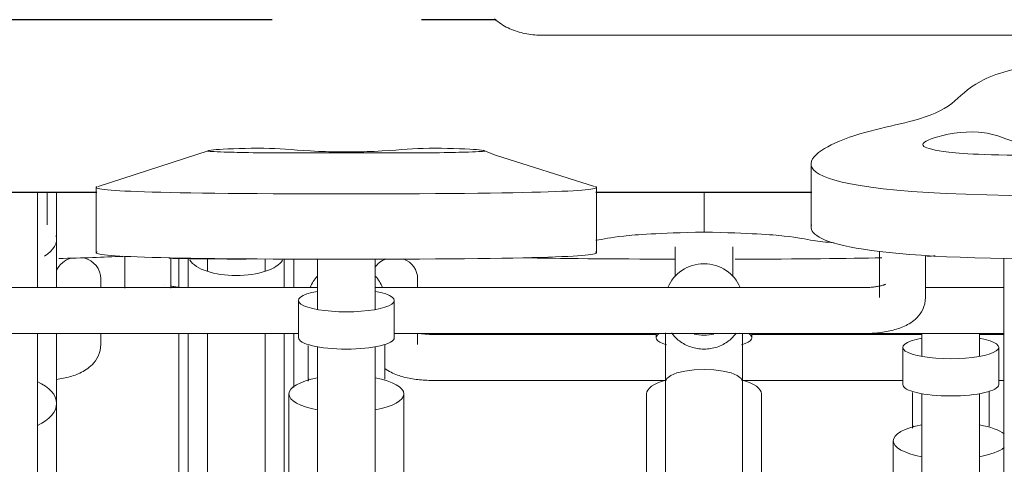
# Model space of a CAD drawing. Extents: x 50445 to 145605, y -10968 to 41989.
# Tile 108 of 256: x 87955 to 88469, y -865 to -633. Entities that reach past the tile are written whole.
import ezdxf

# ---------------------------------------------------------------- set-up
doc = ezdxf.new("R2010")
doc.units = 0
doc.header["$LTSCALE"] = 414.30304
doc.header["$MEASUREMENT"] = 0
doc.layers.add('A-EQPM', color=6, linetype='CONTINUOUS', lineweight=18)
doc.layers.add('S-BEAM', color=4, linetype='CONTINUOUS', lineweight=18)

# ---------------------------------------------------------------- blocks, each defined once
blk = doc.blocks.new('97_KA_gestapelde fietsenstalling 8 fietsen 1600x1900 - Type-V113-plotview doorsnede C C  -  1 op 100')
at = {"layer": 'A-EQPM'}
for p, q in [((6858.5, -1424.5), (6858.5, -1439.92)), ((6858.5, -1424.5), (6858.5, -1439.92)), ((6863.5, -1424.57), (6863.5, -1439.83)), ((6873.5, -1424.7), (6873.5, -1431.2)), ((6903.5, -1431.2), (6903.5, -1424.9)), ((6913.5, -1439.83), (6913.5, -1424.93)), ((6918.5, -1439.83), (6918.5, -1424.94)), ((6918.5, -1439.83), (6918.5, -1424.94)), ((6817.9, -1440.01), (6817.9, -1435.22)), ((6983.1, -1439.83), (6983.1, -1435.22)), ((6817.9, -1469.43), (6817.9, -1463.61)), ((6858.5, -1463.61), (6858.5, -1791.44)), ((6863.5, -1463.74), (6863.5, -1580.25)), ((6873.5, -1463.74), (6873.5, -1588.13)), ((6903.5, -1588.13), (6903.5, -1463.74)), ((6913.5, -1580.25), (6913.5, -1463.74)), ((6918.5, -1491.95), (6918.5, -1463.74)), ((6983.1, -1469.43), (6983.1, -1463.74)), ((7107.43, -1464.27), (6991.1, -1464.27)), ((7246.1, -1464.27), (7157.36, -1464.27)), ((7246.1, -1463.55), (7246.1, -1475.67)), ((7288.73, -1464.27), (7276.03, -1464.27)), ((7276.1, -1475.67), (7276.1, -1463.58)), ((7236.1, -1471.01), (7236.1, -1490.44)), ((7286.1, -1490.44), (7286.1, -1471.01)), ((6991.1, -1488.27), (7112.16, -1488.27)), ((7152.7, -1488.27), (7236.1, -1488.27)), ((7286, -1488.27), (7288.73, -1488.27)), ((7246.1, -1495.12), (7246.1, -1645.26)), ((7276.1, -1572.56), (7276.1, -1495.12)), ((7241.57, -1511.92), (7241.11, -1513.14)), ((7231.1, -1519.77), (7231.1, -1621.98))]:
    blk.add_line(p, q, dxfattribs=at)
at = {"layer": 'A-EQPM', "flags": 128}
for points in [[(6984.57, -1463.78), (6985.11, -1463.86), (6985.67, -1463.94), (6986.25, -1464.01), (6986.84, -1464.07), (6987.44, -1464.12), (6988.05, -1464.17), (6988.67, -1464.2), (6989.3, -1464.23), (6989.93, -1464.25), (6990.56, -1464.26), (6991.1, -1464.27)], [(6817.9, -1469.43), (6817.8, -1471.09), (6817.52, -1472.71), (6817.07, -1474.24), (6816.5, -1475.64), (6815.82, -1476.9), (6815.08, -1478.04), (6814.3, -1479.04), (6813.5, -1479.93), (6812.69, -1480.72), (6811.87, -1481.42), (6811.05, -1482.05), (6810.23, -1482.61), (6809.41, -1483.13), (6808.59, -1483.59), (6807.77, -1484.02), (6806.95, -1484.42), (6806.12, -1484.78), (6805.29, -1485.12), (6804.46, -1485.43), (6803.62, -1485.72), (6802.76, -1485.99), (6801.91, -1486.25), (6801.04, -1486.48), (6800.16, -1486.7), (6799.28, -1486.9), (6798.38, -1487.09), (6797.48, -1487.26), (6796.57, -1487.42), (6795.65, -1487.57), (6794.73, -1487.7)], [(6965.95, -1482.05), (6966.77, -1482.61), (6967.59, -1483.13), (6968.41, -1483.59), (6969.23, -1484.02), (6970.05, -1484.42), (6970.88, -1484.78), (6971.71, -1485.12), (6972.54, -1485.43), (6973.38, -1485.72), (6974.24, -1485.99), (6975.09, -1486.25), (6975.96, -1486.48), (6976.84, -1486.7), (6977.72, -1486.9), (6978.62, -1487.09), (6979.52, -1487.26), (6980.43, -1487.42), (6981.35, -1487.57), (6982.27, -1487.7), (6983.21, -1487.81), (6984.15, -1487.92), (6985.09, -1488.01), (6986.04, -1488.08), (6987, -1488.15), (6987.95, -1488.2), (6988.91, -1488.23), (6989.88, -1488.26), (6990.84, -1488.27), (6991.1, -1488.27)], [(7281.1, -1512.15), (7281.1, -1511.03), (7281.1, -1509.9), (7281.1, -1508.76), (7281.1, -1507.61), (7281.1, -1506.45), (7281.1, -1505.29), (7281.1, -1504.13), (7281.1, -1502.98), (7281.1, -1501.82), (7281.1, -1500.67), (7281.1, -1499.52), (7281.1, -1498.38), (7281.1, -1497.25), (7281.1, -1496.14), (7281.1, -1495.03), (7281.1, -1493.94)], [(7241.1, -1494.57), (7241.1, -1495.67), (7241.1, -1496.78), (7241.1, -1497.91), (7241.1, -1499.04), (7241.1, -1500.18), (7241.1, -1501.33), (7241.1, -1502.49), (7241.1, -1503.65), (7241.1, -1504.81), (7241.1, -1505.96), (7241.1, -1507.12), (7241.1, -1508.27), (7241.1, -1509.42), (7241.1, -1510.56), (7241.1, -1511.68), (7241.1, -1512.8)]]:
    blk.add_lwpolyline(points, dxfattribs=at)
at = {"layer": 'A-EQPM'}
for centre, major_axis, ratio, start_param, end_param in [((6805.9, -1435.22), (12, 0), 0.939693, 1.847199, 2.766089), ((6805.9, -1435.22), (12, 0), 0.939693, 0, 1.308997), ((6888.5, -1422.68), (25, 0), 0.434214, 3.403392, 4.712389), ((6888.5, -1422.68), (25, 0), 0.434214, 4.712389, 6.021386), ((6971.1, -1435.22), (12, 0), 0.939693, 1.977912, 2.594852), ((6971.1, -1435.22), (12, 0), 0.939693, 0, 1.169552), ((7261.1, -1471.01), (25, 0), 0.237436, 2.220803, 4.712389), ((7261.1, -1471.01), (25, 0), 0.237436, 4.712389, 7.208051), ((7261.1, -1490.44), (25, 0), 0.237436, 3.141593, 4.712389), ((7261.1, -1490.44), (25, 0), 0.237436, 4.712389, 6.283185), ((7261.1, -1519.77), (30, 0), 0.320127, 2.094395, 4.18879), ((7261.1, -1519.77), (30, 0), 0.320127, 0.379646, 1.047198), ((7261.1, -1519.77), (30, 0), 0.320127, 5.235988, 5.903539)]:
    blk.add_ellipse(centre, major_axis=major_axis, ratio=ratio, start_param=start_param, end_param=end_param, dxfattribs=at)
for points in [[(6829.39, -1423.72), (6828.08, -1423.66), (6826.78, -1423.59), (6825.51, -1423.53)], [(6888.5, -1424.9), (6875.66, -1424.9), (6864, -1424.77), (6853.43, -1424.53)], [(6895.4, -1424.89), (6893.14, -1424.9), (6890.84, -1424.9), (6888.5, -1424.9)]]:
    blk.add_open_spline(points, degree=3, dxfattribs=at)
blk = doc.blocks.new('97_KA_gestapelde fietsenstalling 16 fietsen 1600x2900 - Type-V125-plotview doorsnede C C  -  1 op 100')
at = {"layer": 'A-EQPM'}
for p, q in [((7048.73, -1308.15), (7299.32, -1308.15)), ((6873.86, -1368.36), (6816.47, -1386.97)), ((6932.83, -1369.56), (6959.03, -1369.56)), ((7188.24, -1375.25), (7188.24, -1408.22)), ((6784.83, -1439.97), (6784.83, -1389.8)), ((6789.83, -1407.04), (6789.83, -1389.8)), ((6794.83, -1439.98), (6794.83, -1389.8)), ((6815.44, -1387.56), (6815.44, -1421.64)), ((7076.42, -1421.64), (7076.42, -1387.56)), ((7132.43, -1410.85), (7132.43, -1389.8)), ((6794.83, -1439.98), (6794.83, -1414.66)), ((7117.43, -1418.47), (7117.43, -1433.94)), ((7147.43, -1433.94), (7147.43, -1418.47)), ((7223.93, -1420.83), (7223.93, -1444.95)), ((6830.43, -1423.49), (6830.43, -1440.03)), ((6854.43, -1440.06), (6854.43, -1424.26)), ((6930.93, -1424.97), (6930.93, -1451.19)), ((6960.93, -1451.19), (6960.93, -1424.97)), ((7247.93, -1444.95), (7247.93, -1422.98)), ((7288.73, -1424.5), (7288.73, -1452.27)), ((7288.73, -1424.5), (7288.73, -1791.44)), ((6930.93, -1439.79), (6675.93, -1439.79)), ((6851.25, -1438.06), (6851.33, -1438.1)), ((7215.93, -1439.79), (6960.85, -1439.79)), ((7288.73, -1439.79), (7247.93, -1439.79)), ((6920.93, -1446.53), (6920.93, -1465.96)), ((6970.93, -1465.96), (6970.93, -1446.53)), ((6675.93, -1463.79), (6920.93, -1463.79)), ((6784.83, -1553.87), (6784.83, -1463.61)), ((6794.83, -1500.29), (6794.83, -1463.61)), ((6970.83, -1463.79), (7215.93, -1463.79)), ((7107.43, -1463.74), (7107.43, -1465.96)), ((7157.43, -1465.96), (7157.43, -1463.74)), ((7215.93, -1463.79), (7288.73, -1463.79)), ((6930.93, -1470.64), (6930.93, -1621.17)), ((6960.93, -1620.79), (6960.93, -1470.64)), ((6926.4, -1487.44), (6925.93, -1488.67)), ((7112.43, -1488.79), (7112.43, -1741.79)), ((7152.43, -1741.79), (7152.43, -1488.79)), ((6915.93, -1495.29), (6915.93, -1597.5)), ((6975.93, -1597.5), (6975.93, -1495.29)), ((7102.43, -1495.29), (7102.43, -1657.06)), ((7162.43, -1657.06), (7162.43, -1495.29)), ((6794.83, -1567.32), (6794.83, -1500.29))]:
    blk.add_line(p, q, dxfattribs=at)
at = {"layer": 'A-EQPM', "flags": 128}
for points in [[(7023.22, -1299.62), (7024.04, -1300.35), (7024.88, -1301.02), (7025.73, -1301.66), (7026.6, -1302.25), (7027.49, -1302.81), (7028.39, -1303.33), (7029.3, -1303.82), (7030.23, -1304.28), (7031.17, -1304.71), (7032.12, -1305.11), (7033.09, -1305.48), (7034.06, -1305.83), (7035.04, -1306.15), (7036.03, -1306.44), (7037.04, -1306.71), (7038.04, -1306.96), (7039.06, -1307.18), (7040.09, -1307.38), (7041.12, -1307.56), (7042.15, -1307.71), (7043.19, -1307.84), (7044.24, -1307.94), (7045.29, -1308.03), (7046.34, -1308.09), (7047.39, -1308.13), (7048.45, -1308.15), (7048.73, -1308.15)], [(7075.39, -1386.97), (7023.69, -1370.65), (7018, -1368.36)], [(6854.39, -1439.03), (6854.87, -1439.12), (6855.37, -1439.22), (6855.9, -1439.3), (6856.44, -1439.38), (6857, -1439.46), (6857.58, -1439.53), (6858.17, -1439.59), (6858.77, -1439.64), (6859.38, -1439.69), (6860, -1439.72), (6860.62, -1439.75), (6861.26, -1439.77), (6861.89, -1439.79), (6862.43, -1439.79)], [(7227.14, -1438.04), (7227.11, -1438.06), (7227.03, -1438.1), (7226.9, -1438.16), (7226.73, -1438.23), (7226.51, -1438.32), (7226.25, -1438.41), (7225.95, -1438.51), (7225.62, -1438.61), (7225.25, -1438.72), (7224.85, -1438.82), (7224.42, -1438.92), (7223.97, -1439.03), (7223.49, -1439.12), (7222.98, -1439.22), (7222.46, -1439.3), (7221.92, -1439.38), (7221.36, -1439.46), (7220.78, -1439.53), (7220.19, -1439.59), (7219.59, -1439.64), (7218.98, -1439.69), (7218.36, -1439.72), (7217.73, -1439.75), (7217.1, -1439.77), (7216.47, -1439.79), (7215.93, -1439.79)], [(7247.93, -1444.95), (7247.83, -1446.62), (7247.55, -1448.23), (7247.1, -1449.76), (7246.53, -1451.16), (7245.85, -1452.43), (7245.12, -1453.56), (7244.34, -1454.56), (7243.53, -1455.45), (7242.72, -1456.24), (7241.9, -1456.94), (7241.08, -1457.57), (7240.26, -1458.14), (7239.44, -1458.65), (7238.62, -1459.12), (7237.8, -1459.54), (7236.98, -1459.94), (7236.16, -1460.3), (7235.33, -1460.64), (7234.49, -1460.95), (7233.65, -1461.24), (7232.8, -1461.51), (7231.94, -1461.77), (7231.07, -1462), (7230.19, -1462.22), (7229.31, -1462.42), (7228.42, -1462.61), (7227.51, -1462.79), (7226.6, -1462.94), (7225.68, -1463.09), (7224.76, -1463.22), (7223.83, -1463.34), (7222.89, -1463.44), (7221.94, -1463.53), (7220.99, -1463.61), (7220.04, -1463.67), (7219.08, -1463.72), (7218.12, -1463.75), (7217.15, -1463.78), (7216.19, -1463.79), (7215.93, -1463.79)], [(7112.43, -1488.79), (7112.43, -1487.68), (7112.43, -1486.55), (7112.43, -1485.42), (7112.43, -1484.28), (7112.43, -1483.13), (7112.43, -1481.97), (7112.43, -1480.81), (7112.43, -1479.66), (7112.43, -1478.5), (7112.43, -1477.34), (7112.43, -1476.19), (7112.43, -1475.04), (7112.43, -1473.9), (7112.43, -1472.77), (7112.43, -1471.66), (7112.43, -1470.55), (7112.43, -1469.46), (7112.43, -1468.39), (7112.43, -1467.34), (7112.43, -1466.3), (7112.43, -1465.29), (7112.43, -1464.3), (7112.43, -1463.34)], [(6860.24, -1463.75), (6861.21, -1463.78), (6862.17, -1463.79), (6862.43, -1463.79)], [(7152.43, -1463.9), (7152.43, -1464.87), (7152.43, -1465.88), (7152.43, -1466.9), (7152.43, -1467.95), (7152.43, -1469.01), (7152.43, -1470.09), (7152.43, -1471.19), (7152.43, -1472.3), (7152.43, -1473.43), (7152.43, -1474.56), (7152.43, -1475.7), (7152.43, -1476.85), (7152.43, -1478.01), (7152.43, -1479.17), (7152.43, -1480.33), (7152.43, -1481.49), (7152.43, -1482.64), (7152.43, -1483.79), (7152.43, -1484.94), (7152.43, -1486.08), (7152.43, -1487.21), (7152.43, -1488.32), (7152.43, -1488.79)], [(6925.93, -1470.09), (6925.93, -1471.19), (6925.93, -1472.3), (6925.93, -1473.43), (6925.93, -1474.56), (6925.93, -1475.7), (6925.93, -1476.85), (6925.93, -1478.01), (6925.93, -1479.17), (6925.93, -1480.33), (6925.93, -1481.49), (6925.93, -1482.64), (6925.93, -1483.79), (6925.93, -1484.94), (6925.93, -1486.08), (6925.93, -1487.21), (6925.93, -1488.32)], [(6965.93, -1487.68), (6965.93, -1486.55), (6965.93, -1485.42), (6965.93, -1484.28), (6965.93, -1483.13), (6965.93, -1481.97), (6965.93, -1480.81), (6965.93, -1479.66), (6965.93, -1478.5), (6965.93, -1477.34), (6965.93, -1476.19), (6965.93, -1475.04), (6965.93, -1473.9), (6965.93, -1472.77), (6965.93, -1471.66), (6965.93, -1470.55), (6965.93, -1469.46)], [(7112.43, -1488.79), (7113.11, -1487.17), (7115.11, -1485.66), (7118.29, -1484.37), (7122.43, -1483.37), (7127.25, -1482.75), (7132.43, -1482.54)], [(7132.43, -1482.54), (7137.61, -1482.75), (7142.43, -1483.37), (7146.57, -1484.37), (7149.75, -1485.66), (7151.75, -1487.17), (7152.43, -1488.79)]]:
    blk.add_lwpolyline(points, dxfattribs=at)
at = {"layer": 'A-EQPM'}
for centre, major_axis, ratio, start_param, end_param in [((6764.83, -1414.66), (30, 0), 0.469626, 5.620392, 6.423765), ((7132.43, -1446.07), (20, 0), 0.931915, 1.570796, 2.797325), ((7132.43, -1446.07), (20, 0), 0.931915, 0.344268, 1.570796), ((6945.93, -1446.07), (20, 0), 0.931915, 2.426856, 2.797325), ((6945.93, -1446.07), (20, 0), 0.931915, 0.344268, 0.719846), ((6945.93, -1446.53), (25, 0), 0.237436, 2.220803, 4.712389), ((6945.93, -1446.53), (-25, 0), 0.237436, 1.570796, 4.066459), ((6945.93, -1465.96), (25, 0), 0.237436, 3.141593, 4.712389), ((6945.93, -1465.96), (-25, 0), 0.237436, 1.570796, 3.141593), ((7132.43, -1465.96), (25, 0), 0.237436, 2.755893, 3.811591), ((7132.43, -1446.07), (20, 0), 0.931915, 4.45059, 4.712389), ((7132.43, -1446.07), (20, 0), 0.931915, 4.712389, 4.974188), ((7132.43, -1465.96), (25, 0), 0.237436, 5.613137, 6.668885), ((6764.83, -1500.29), (30, 0), 0.510101, 5.439952, 7.129229), ((6945.93, -1495.29), (30, 0), 0.320127, 2.094395, 4.18879), ((6945.93, -1495.29), (30, 0), 0.320127, 5.235988, 7.330383), ((7132.43, -1495.29), (30, 0), 0.320127, 2.293457, 3.141593), ((7132.43, -1495.29), (30, 0), 0.320127, 0, 0.848135)]:
    blk.add_ellipse(centre, major_axis=major_axis, ratio=ratio, start_param=start_param, end_param=end_param, dxfattribs=at)
for points, knots in [([(7318.73, -1321.87), (7294.01, -1324.86), (7272.2, -1332.37), (7262.13, -1345.28), (7240.75, -1354.25), (7190.01, -1361.83), (7165.81, -1391.94), (7318.73, -1391.94)], [0, 0, 0, 0, 0.0939544, 0.1989454, 0.3222089, 0.5012721, 0.7724372, 0.7724372, 0.7724372, 0.7724372]), ([(7318.73, -1391.94), (7165.81, -1391.94), (7190.01, -1361.83), (7240.75, -1354.25), (7262.13, -1345.28), (7272.2, -1332.37), (7294.01, -1324.86), (7318.73, -1321.87)], [-0.7724372, -0.7724372, -0.7724372, -0.7724372, -0.5012721, -0.3222089, -0.1989454, -0.0939544, 0, 0, 0, 0]), ([(7304.26, -1366.65), (7292.47, -1363.6), (7279.61, -1356.46), (7252.77, -1360.47), (7243.19, -1365.79), (7254.97, -1368.84), (7275.15, -1370.74), (7305.63, -1370.74)], [0, 0, 0, 0, 0.0854061, 0.1773603, 0.2542553, 0.3207509, 0.3957861, 0.3957861, 0.3957861, 0.3957861]), ([(6931.46, -1368.73), (6919.67, -1368.11), (6906.81, -1366.67), (6879.97, -1367.48), (6870.39, -1368.56), (6882.17, -1369.17), (6902.35, -1369.56), (6932.83, -1369.56)], [0, 0, 0, 0, 0.0854061, 0.1773603, 0.2542553, 0.3207509, 0.3957861, 0.3957861, 0.3957861, 0.3957861]), ([(6959.03, -1369.56), (6989.51, -1369.56), (7009.69, -1369.17), (7021.47, -1368.56), (7011.89, -1367.48), (6985.05, -1366.67), (6972.19, -1368.11), (6960.4, -1368.73)], [0, 0, 0, 0, 0.0750352, 0.1415308, 0.2184258, 0.31038, 0.3957861, 0.3957861, 0.3957861, 0.3957861]), ([(7132.43, -1410.85), (7107.71, -1411.45), (7086.51, -1412.93), (7080.04, -1414.49), (7076.05, -1415.15)], [-0.7724372, -0.7724372, -0.7724372, -0.7724372, -0.6784828, -0.5790302, -0.5790302, -0.5790302, -0.5790302]), ([(7200.24, -1416.45), (7196.08, -1416.12), (7187.5, -1415.18), (7178.96, -1412.97), (7157.15, -1411.45), (7132.43, -1410.85)], [-0.2731137, -0.2731137, -0.2731137, -0.2731137, -0.1989454, -0.0939544, 0, 0, 0, 0]), ([(7115.62, -1463.51), (7116.7, -1465.06), (7119.59, -1468.06), (7125.45, -1471.17), (7130.1, -1471.92), (7132.43, -1471.92)], [0.6818915, 0.6818915, 0.6818915, 0.6818915, 0.7777778, 0.8888889, 1, 1, 1, 1]), ([(7132.43, -1471.92), (7134.76, -1471.92), (7139.41, -1471.17), (7145.24, -1468.09), (7148.12, -1465.1), (7149.19, -1463.58)], [0, 0, 0, 0, 0.1111111, 0.2222222, 0.3166535, 0.3166535, 0.3166535, 0.3166535])]:
    blk.add_open_spline(points, degree=3, knots=knots, dxfattribs=at)
for points in [[(6945.93, -1369.02), (6941.05, -1369.02), (6936.23, -1368.92), (6931.46, -1368.73)], [(6960.4, -1368.73), (6955.63, -1368.92), (6950.81, -1369.02), (6945.93, -1369.02)], [(6816.01, -1387.12), (6811.42, -1388.93), (6833, -1390.93), (6945.93, -1390.93)], [(6945.93, -1390.93), (6833, -1390.93), (6811.42, -1388.93), (6816.01, -1387.12)], [(6945.93, -1390.93), (7058.86, -1390.93), (7080.44, -1388.93), (7075.85, -1387.12)], [(7075.85, -1387.12), (7080.44, -1388.93), (7058.86, -1390.93), (6945.93, -1390.93)], [(7318.73, -1424.9), (7209.9, -1424.9), (7185.91, -1415.71), (7188.41, -1407.04)], [(6945.93, -1425.01), (6833, -1425.01), (6811.42, -1423.01), (6816.01, -1421.2)], [(7075.85, -1421.2), (7080.44, -1423.01), (7058.86, -1425.01), (6945.93, -1425.01)], [(6795.94, -1424.62), (6808.43, -1424.37), (6819.45, -1423.98), (6829.15, -1423.45)], [(7038.35, -1424.24), (7055.89, -1424.65), (7083.64, -1424.88), (7117.23, -1424.98)], [(7148.6, -1425), (7183.01, -1424.93), (7207.71, -1424.66), (7225.11, -1424.26)], [(7248.7, -1423.46), (7250.31, -1423.38), (7251.76, -1423.29), (7253.06, -1423.2)]]:
    blk.add_open_spline(points, degree=3, dxfattribs=at)
at = {"layer": 'S-BEAM', "lineweight": 25}
for p, q in [((6907.19, -1300), (6618.35, -1300)), ((7023.99, -1300), (6985.07, -1300)), ((6618.35, -1390), (6815.83, -1390)), ((7076.03, -1390), (7188.63, -1390))]:
    blk.add_line(p, q, dxfattribs=at)

msp = doc.modelspace()

# ---------------------------------------------------------------- block references
at = {"layer": 'A-EQPM'}
for name in ['97_KA_gestapelde fietsenstalling 16 fietsen 1600x2900 - Type-V125-plotview doorsnede C C  -  1 op 100', '97_KA_gestapelde fietsenstalling 8 fietsen 1600x1900 - Type-V113-plotview doorsnede C C  -  1 op 100']:
    msp.add_blockref(name, (81179.52, 667.18), dxfattribs=at)

doc.saveas('drawing.dxf')
